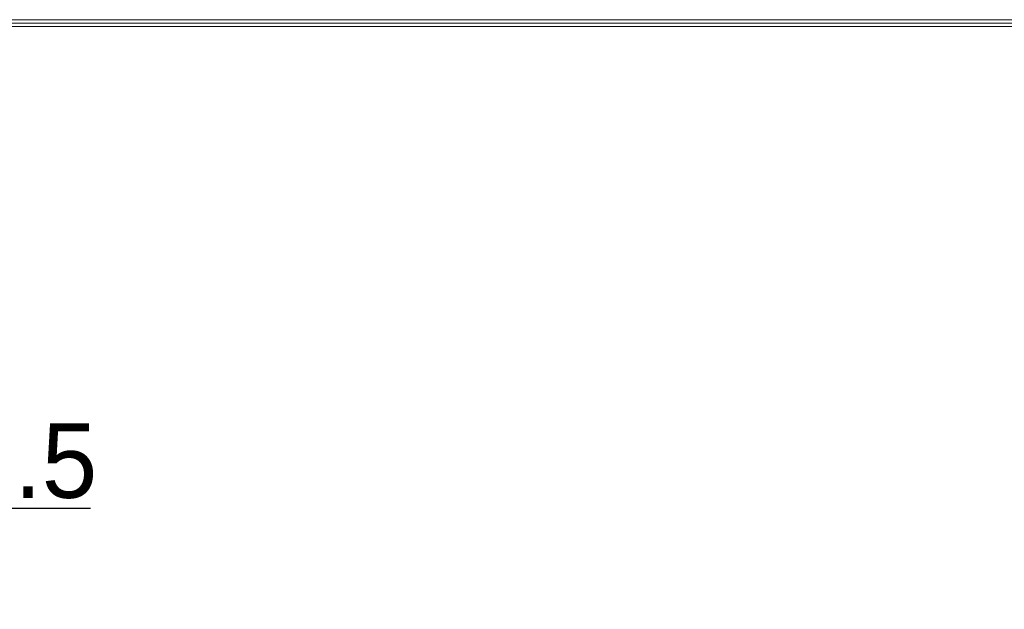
# Model space of a CAD drawing. Header units: millimetres. Extents: x 0 to 427, y 0 to 299.
# Tile 13 of 16: x 107 to 173, y 256 to 295. Entities that reach past the tile are written whole.
import ezdxf
from ezdxf.enums import TextEntityAlignment as Align

# ---------------------------------------------------------------- set-up
doc = ezdxf.new("R2010")
doc.units = ezdxf.units.MM
doc.header["$LTSCALE"] = 23.1
doc.header["$MEASUREMENT"] = 0
doc.header["$PDSIZE"] = -5
doc.layers.get('0').update_dxf_attribs({"lineweight": 18})
doc.layers.add('细实线层', color=7, linetype='Continuous', lineweight=18)
doc.styles.add('文字样式①', font='txt')
doc.styles.add('鸿蒙CAD', font='txt')
doc.dimstyles.new('标准样式（宋体）', dxfattribs={"dimtxt": 5, "dimasz": 3, "dimexe": 1.25, "dimexo": 0.625, "dimtad": 1, "dimtoh": 1, "dimdsep": 46, "dimtxsty": '文字样式①', "dimcen": 0, "dimdle": 6, "dimadec": 0, "dimazin": 0, "dimtfac": 1, "dimtofl": 0, "dimtmove": 0, "dimatfit": 3, "dimfxl": 1, "dimtolj": 1, "dimarcsym": 0})

# ---------------------------------------------------------------- blocks, each defined once
blk = doc.blocks.new('Plastic_A3')
at = {"layer": '细实线层'}
for p, q in [((229.705, 629.561), (648.257, 629.561)), ((229.931, 629.335), (648.031, 629.335)), ((230.157, 629.109), (647.805, 629.109))]:
    blk.add_line(p, q, dxfattribs=at)
at = {"layer": '细实线层', "style": '鸿蒙CAD'}
for tag, p in [('V1.0', (231.669, 610.156)), ('XXXN', (538.264, 343.003))]:
    blk.add_attdef(tag, p, '', height=2.5, dxfattribs=at)
for tag, height, p in [('XXXE', 2.5, (540.244, 365.066)), ('XXXC', 2.5, (573.268, 365.066)), ('XXXA', 2.5, (624.026, 365.066)), ('XXXG', 2.5, (497.757, 358.066)), ('XXXD', 2.5, (573.268, 358.066)), ('XXXB', 2.5, (624.026, 358.066)), ('mm', 2.5, (540.244, 358.066)), ('XXXK', 2, (514.008, 357.043)), ('XXXM', 2.5, (501.129, 341.187))]:
    blk.add_attdef(tag, text='', height=height, dxfattribs=at).set_placement(p, align=Align.CENTER)
blk.add_attdef('XXXJ', text='', height=2.5, dxfattribs=at).set_placement((503.315, 352.086), align=Align.MIDDLE_RIGHT)
blk = doc.blocks.new('*D23')
at = {"color": 0, "lineweight": -2}
for p, q in [((111.527, 262.382), (102.501, 262.382)), ((102.501, 262.382), (102.501, 257.696)), ((128.471, 254.696), (101.251, 254.696)), ((120.241, 250.196), (101.251, 250.196)), ((102.501, 247.196), (102.501, 244.196))]:
    blk.add_line(p, q, dxfattribs=at)
at = {"color": 0}
for points in [[(102.001, 257.696), (103.001, 257.696), (102.501, 254.696)], [(103.001, 247.196), (102.001, 247.196), (102.501, 250.196)]]:
    blk.add_solid(points, dxfattribs=at)
at = {"layer": 'Defpoints', "color": 0}
for p in [(102.501, 254.696), (129.096, 254.696), (120.866, 250.196)]:
    blk.add_point(p, dxfattribs=at)
at = {"color": 0, "insert": (107.327, 265.548), "char_height": 5, "attachment_point": 5, "style": '文字样式①'}
blk.add_mtext('\\A1;4.5', dxfattribs=at)

msp = doc.modelspace()

# ---------------------------------------------------------------- block references
at = {"layer": '细实线层'}
msp.add_blockref('Plastic_A3', (-225.463, -334.456), dxfattribs=at)

# ---------------------------------------------------------------- dimensions: what is measured, and where the dimension line sits
dim = msp.add_linear_dim(base=(102.501, 254.696), p1=(120.866, 250.196), p2=(129.096, 254.696), angle=90, dimstyle='标准样式（宋体）')
dim.commit()
dim.dimension.update_dxf_attribs({"geometry": '*D23', "text_midpoint": (107.327, 262.382), "dimtype": 160})

doc.saveas('drawing.dxf')
